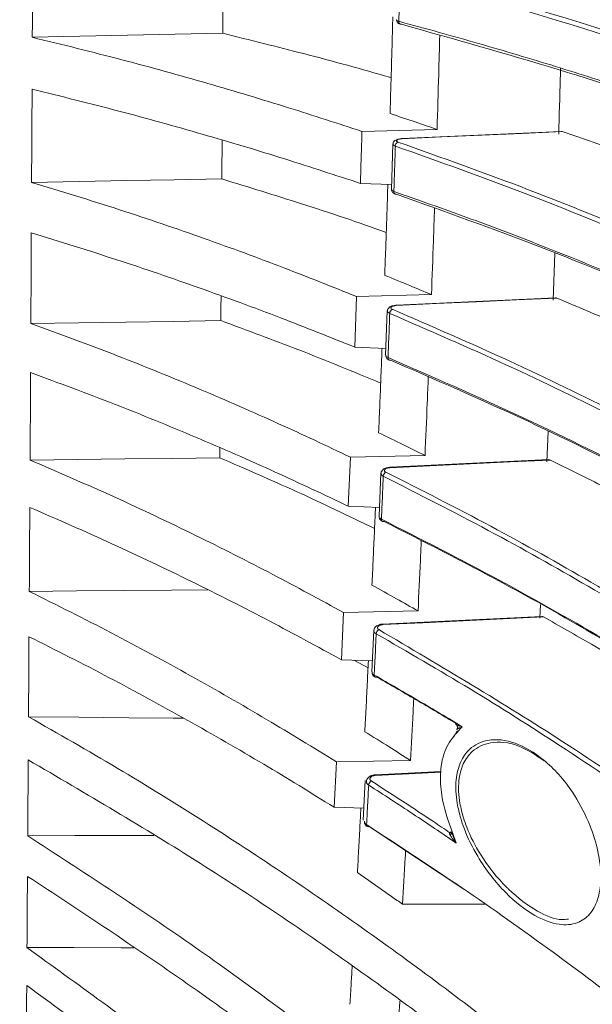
# Model space of a CAD drawing. Header units: millimetres. Extents: x 0 to 1118, y 0 to 864.
# Tile 12 of 256: x 215.61 to 223.48, y 82.47 to 96. Entities that reach past the tile are written whole.
import ezdxf

# ---------------------------------------------------------------- set-up
doc = ezdxf.new("R2010")
doc.units = ezdxf.units.MM
doc.styles.add('SLDTEXTSTYLE3', font='TXT', dxfattribs={"width": 0.605})
doc.dimstyles.new('SLDDIMSTYLE1', dxfattribs={"dimtxt": 3.175, "dimasz": 3.302, "dimexe": 0, "dimexo": 0.0625, "dimgap": 0.79375, "dimtad": 0, "dimtih": 1, "dimtoh": 1, "dimdec": 1, "dimlfac": 4, "dimrnd": 1e-09, "dimzin": 4, "dimdsep": 46, "dimtxsty": 'SLDTEXTSTYLE3', "dimsah": 1, "dimcen": 0.09, "dimadec": 0, "dimazin": 1, "dimtfac": 1, "dimtofl": 0, "dimtmove": 0, "dimatfit": 3, "dimfxl": 1, "dimfrac": 2, "dimtolj": 1, "dimtzin": 12, "dimarcsym": 0})

# ---------------------------------------------------------------- blocks, each defined once
blk = doc.blocks.new('_D_2')
at = {"color": 7, "linetype": 'Continuous', "lineweight": 0}
for p, q in [((261.226, 133.123), (154.079, 133.123)), ((155.679, 133.123), (155.679, 107.56)), ((155.679, 77.123), (155.679, 102.687)), ((261.226, 77.123), (154.079, 77.123))]:
    blk.add_line(p, q, dxfattribs=at)
for points in [[(155.679, 133.123), (155.171, 129.821), (156.187, 129.821)], [(155.679, 77.123), (156.187, 80.425), (155.171, 80.425)]]:
    blk.add_solid(points, dxfattribs=at)
at = {"color": 7, "linetype": 'Continuous', "lineweight": 0, "insert": (150.221, 106.78), "char_height": 3.175, "attachment_point": 1, "style": 'SLDTEXTSTYLE3'}
blk.add_mtext('224.0', dxfattribs=at)

msp = doc.modelspace()

# ---------------------------------------------------------------- linework, layer by layer
at = {"color": 7, "linetype": 'Continuous', "lineweight": 15}
for p, q in [((220.314, 94.464), (221.346, 94.492)), ((223.051, 94.466), (220.861, 94.367)), ((220.738, 94.293), (220.718, 93.668)), ((220.742, 94.291), (220.743, 94.293)), ((220.721, 93.734), (220.292, 93.751)), ((222.943, 92.146), (222.966, 92.794)), ((220.239, 92.196), (220.214, 91.501)), ((220.239, 92.196), (221.269, 92.222)), ((222.973, 92.179), (220.784, 92.077)), ((220.662, 92), (220.639, 91.391)), ((220.665, 91.997), (220.666, 92)), ((220.643, 91.484), (220.214, 91.501)), ((222.856, 89.925), (222.874, 90.343)), ((218.359, 89.98), (218.361, 90.117)), ((220.154, 89.99), (220.126, 89.316)), ((220.154, 89.99), (221.181, 90.014)), ((222.883, 89.955), (220.695, 89.85)), ((220.575, 89.769), (220.549, 89.179)), ((220.576, 89.765), (220.577, 89.769)), ((220.555, 89.299), (220.126, 89.316)), ((220.552, 89.178), (220.552, 89.175)), ((222.761, 87.775), (222.77, 87.965)), ((220.061, 87.855), (220.031, 87.206)), ((220.061, 87.855), (221.085, 87.877)), ((222.786, 87.802), (220.598, 87.695)), ((220.478, 87.611), (220.451, 87.042)), ((220.479, 87.607), (220.481, 87.611)), ((220.458, 87.189), (220.031, 87.206)), ((220.397, 87.093), (220.201, 87.199)), ((219.962, 85.803), (219.93, 85.181)), ((219.962, 85.803), (220.981, 85.822)), ((221.404, 85.669), (220.495, 85.624)), ((220.359, 85.549), (220.329, 85.002)), ((220.338, 85.166), (219.93, 85.181)), ((221.713, 84.054), (220.413, 84.915)), ((221.555, 84.836), (221.555, 84.836))]:
    msp.add_line(p, q, dxfattribs=at)
at = {"color": 7, "linetype": 'Continuous', "lineweight": 15, "flags": 128}
for points in [[(220.846, 95.937), (220.85, 95.937), (220.857, 95.937)], [(218.4, 95.813), (217.745, 95.799), (217.091, 95.786), (216.436, 95.772), (215.781, 95.758)], [(218.388, 93.812), (217.734, 93.801), (217.08, 93.789), (216.426, 93.777), (215.772, 93.765)], [(218.374, 91.865), (217.721, 91.855), (217.068, 91.845), (216.415, 91.835), (215.762, 91.826)], [(218.359, 89.98), (217.707, 89.972), (217.055, 89.965), (216.403, 89.957), (215.751, 89.949)], [(218.197, 88.166), (217.693, 88.162), (217.042, 88.156), (216.391, 88.151), (215.74, 88.145)], [(217.861, 86.404), (217.719, 86.405), (217.109, 86.41), (216.419, 86.416), (215.729, 86.422)], [(221.577, 86.146), (221.624, 86.228), (221.624, 86.228), (221.624, 86.228)], [(217.454, 84.791), (217.017, 84.79), (216.368, 84.789), (215.719, 84.787)], [(220.873, 83.846), (221.508, 83.848), (222.004, 83.849)], [(217.177, 83.248), (217.005, 83.249), (216.356, 83.25), (215.708, 83.25)]]:
    msp.add_lwpolyline(points, dxfattribs=at)
at = {"color": 9, "linetype": 'Continuous', "lineweight": 0, "flags": 128}
for points in [[(223.066, 94.463), (222.515, 94.438), (221.964, 94.413), (221.413, 94.389), (220.862, 94.364)], [(220.861, 94.367), (220.861, 94.366), (220.862, 94.364)], [(222.99, 92.176), (222.439, 92.15), (221.887, 92.124), (221.336, 92.099), (220.784, 92.073)], [(222.904, 89.95), (222.352, 89.923), (221.8, 89.897), (221.248, 89.87), (220.696, 89.844)], [(222.809, 87.796), (222.256, 87.769), (221.704, 87.742), (221.152, 87.715), (220.599, 87.688)], [(221.402, 85.659), (221.049, 85.642), (220.496, 85.615)]]:
    msp.add_lwpolyline(points, dxfattribs=at)
at = {"color": 9, "linetype": 'Continuous', "lineweight": 0}
for centre, radius, start, end in [((220.858, 95.973), 0.0375, 171.5048, 251.1255), ((220.833, 94.264), 0.0608, 114.604, 180.6968), ((220.79, 93.636), 0.0369, 173.2842, 245.7928), ((220.759, 91.963), 0.064, 116.3984, 179.4624), ((220.774, 92.074), 0.0108, 356.2993, 19.1423), ((220.707, 91.352), 0.0343, 172.9631, 242.7641), ((220.67, 89.844), 0.0265, 0.0777, 12.5822), ((220.674, 89.725), 0.0671, 117.93, 178.2306), ((220.613, 89.134), 0.0317, 172.6785, 239.8446), ((220.539, 87.686), 0.0599, 1.678, 8.843), ((220.579, 87.559), 0.07, 119.2144, 176.9798), ((220.511, 86.992), 0.0293, 172.8406, 237.1916), ((220.478, 85.477), 0.0727, 120.2675, 175.7013), ((220.404, 85.612), 0.0915, 1.4688, 7.3662), ((220.403, 84.936), 0.0265, 172.6106, 234.0173)]:
    msp.add_arc(centre, radius, start, end, dxfattribs=at)
at = {"color": 7, "linetype": 'Continuous', "lineweight": 15}
for centre, radius, start, end in [((220.782, 93.628), 0.0266, 252.5641, 283.1079), ((220.7, 91.347), 0.0266, 249.0258, 286.8335), ((220.608, 89.131), 0.0267, 246.0769, 290.433), ((220.507, 86.991), 0.0263, 243.6969, 294.5801), ((220.4, 84.938), 0.0265, 241.3516, 298.0672)]:
    msp.add_arc(centre, radius, start, end, dxfattribs=at)
for points, knots in [([(215.787, 97.067), (215.786, 96.957), (215.785, 96.737), (215.784, 96.409), (215.783, 96.082), (215.782, 95.866), (215.781, 95.758)], [0, 0, 0, 0, 0.250933, 0.501867, 0.750918, 1, 1, 1, 1]), ([(218.4, 95.813), (218.4, 95.867), (218.401, 96.029), (218.403, 96.268), (218.404, 96.453), (218.404, 96.529)], [0, 0, 0, 0, 0.225475, 0.683767, 1, 1, 1, 1]), ([(220.7, 94.711), (220.704, 94.833), (220.711, 95.078), (220.722, 95.446), (220.731, 95.767), (220.736, 95.965), (220.738, 96.04)], [0, 0, 0, 0, 0.277781, 0.555562, 0.832269, 1, 1, 1, 1]), ([(220.79, 95.998), (220.79, 95.995), (220.789, 95.986), (220.795, 95.972), (220.805, 95.958), (220.817, 95.949), (220.83, 95.942), (220.841, 95.939), (220.846, 95.938)], [0, 0, 0, 0, 0.0875803, 0.2802612, 0.4475927, 0.6095991, 0.8093662, 1, 1, 1, 1]), ([(220.821, 95.978), (221.19, 95.877), (221.928, 95.674), (222.979, 95.359), (223.993, 95.037), (225.231, 94.618), (226.661, 94.096), (227.687, 93.674), (228.2, 93.462)], [0, 0, 0, 0, 0.130991, 0.262136, 0.39314, 0.524256, 0.761889, 1, 1, 1, 1]), ([(228.242, 93.419), (228.242, 93.419), (227.739, 93.632), (226.698, 94.053), (224.963, 94.687), (223.046, 95.323), (221.586, 95.732), (220.857, 95.937)], [0, 0, 0, 0, 0.000001, 0.237639, 0.475726, 0.737842, 1, 1, 1, 1]), ([(220.715, 95.202), (220.708, 95.204), (220.323, 95.319), (219.557, 95.526), (218.773, 95.721), (218.4, 95.813)], [0, 0, 0, 0, 0.009558, 0.529315, 1, 1, 1, 1]), ([(221.346, 94.492), (221.354, 94.745), (221.367, 95.173), (221.379, 95.607), (221.383, 95.785)], [0, 0, 0, 0, 0.588462, 1, 1, 1, 1]), ([(215.781, 95.758), (216.195, 95.657), (217.022, 95.454), (218.19, 95.129), (219.291, 94.799), (219.98, 94.574), (220.314, 94.464)], [0, 0, 0, 0, 0.25631, 0.512603, 0.762971, 1, 1, 1, 1]), ([(223.019, 94.429), (223.026, 94.684), (223.035, 94.984), (223.043, 95.288), (223.045, 95.335)], [0, 0, 0, 0, 0.846182, 1, 1, 1, 1]), ([(215.778, 95.045), (215.778, 94.937), (215.777, 94.721), (215.775, 94.4), (215.773, 94.082), (215.772, 93.871), (215.772, 93.765)], [0, 0, 0, 0, 0.250934, 0.501868, 0.750918, 1, 1, 1, 1]), ([(220.292, 93.751), (219.949, 93.863), (219.244, 94.095), (218.136, 94.426), (216.981, 94.748), (216.179, 94.946), (215.778, 95.045)], [0, 0, 0, 0, 0.2434411, 0.5006352, 0.7500696, 1, 1, 1, 1]), ([(221.346, 94.492), (221.246, 94.527), (221.033, 94.6), (220.816, 94.672), (220.7, 94.711)], [0, 0, 0, 0, 0.468903, 1, 1, 1, 1]), ([(220.314, 94.464), (220.311, 94.345), (220.303, 94.106), (220.296, 93.869), (220.292, 93.751)], [0, 0, 0, 0, 0.49997, 1, 1, 1, 1]), ([(223.051, 94.465), (223.051, 94.465), (223.056, 94.467), (223.061, 94.465), (223.066, 94.463)], [0, 0, 0, 0, 0.102261, 1, 1, 1, 1]), ([(224.691, 93.879), (224.459, 93.966), (224.066, 94.114), (223.52, 94.308), (223.209, 94.414), (223.066, 94.463)], [0, 0, 0, 0, 0.440755, 0.743316, 1, 1, 1, 1]), ([(218.388, 93.812), (218.388, 93.865), (218.389, 94.023), (218.39, 94.201), (218.391, 94.327), (218.391, 94.345)], [0, 0, 0, 0, 0.295363, 0.895692, 1, 1, 1, 1]), ([(220.861, 94.366), (220.86, 94.366), (220.844, 94.367), (220.814, 94.361), (220.781, 94.35), (220.757, 94.332), (220.743, 94.311), (220.742, 94.297), (220.741, 94.291)], [0, 0, 0, 0, 0.023296, 0.267572, 0.537799, 0.728443, 0.882407, 1, 1, 1, 1]), ([(220.808, 94.319), (221.41, 94.105), (222.615, 93.675), (224.336, 92.971), (226.01, 92.22), (227.085, 91.687), (227.604, 91.418), (227.604, 91.418)], [0, 0, 0, 0, 0.237577, 0.475181, 0.737596, 0.999999, 1, 1, 1, 1]), ([(227.563, 91.364), (227.034, 91.631), (225.975, 92.166), (224.297, 92.915), (222.578, 93.619), (221.375, 94.049), (220.773, 94.263)], [0, 0, 0, 0, 0.262436, 0.524865, 0.76213, 1, 1, 1, 1]), ([(215.772, 93.765), (216.178, 93.641), (216.99, 93.394), (218.141, 93), (219.228, 92.601), (219.908, 92.329), (220.239, 92.196)], [0, 0, 0, 0, 0.256161, 0.512309, 0.76288, 1, 1, 1, 1]), ([(220.648, 93.075), (220.647, 93.076), (220.272, 93.213), (219.525, 93.462), (218.754, 93.7), (218.388, 93.812)], [0, 0, 0, 0, 0.0013577, 0.525186, 1, 1, 1, 1]), ([(220.627, 92.487), (220.631, 92.607), (220.64, 92.846), (220.652, 93.207), (220.662, 93.503), (220.668, 93.68), (220.67, 93.736)], [0, 0, 0, 0, 0.2893194, 0.5786387, 0.8659038, 1, 1, 1, 1]), ([(220.721, 93.667), (220.721, 93.666), (220.72, 93.659), (220.724, 93.644), (220.734, 93.627), (220.748, 93.615), (220.761, 93.607), (220.772, 93.604), (220.775, 93.603)], [0, 0, 0, 0, 0.0109813, 0.2444902, 0.4433387, 0.6374936, 0.8872122, 1, 1, 1, 1]), ([(220.753, 93.64), (221.089, 93.522), (221.762, 93.286), (223.049, 92.797), (224.513, 92.193), (226.118, 91.465), (227.073, 90.983), (227.55, 90.741)], [0, 0, 0, 0, 0.131686, 0.263494, 0.52696, 0.763284, 1, 1, 1, 1]), ([(227.591, 90.701), (227.591, 90.701), (227.123, 90.943), (226.156, 91.424), (224.553, 92.152), (222.788, 92.886), (221.455, 93.363), (220.789, 93.602)], [0, 0, 0, 0, 0.000001, 0.23632, 0.47301, 0.73649, 1, 1, 1, 1]), ([(221.269, 92.222), (221.278, 92.469), (221.293, 92.863), (221.306, 93.261), (221.311, 93.41)], [0, 0, 0, 0, 0.625936, 1, 1, 1, 1]), ([(215.768, 93.07), (215.768, 92.965), (215.767, 92.755), (215.765, 92.443), (215.763, 92.133), (215.762, 91.928), (215.762, 91.826)], [0, 0, 0, 0, 0.250934, 0.501868, 0.750918, 1, 1, 1, 1]), ([(220.214, 91.501), (219.876, 91.636), (219.181, 91.915), (218.09, 92.315), (216.952, 92.706), (216.163, 92.948), (215.768, 93.07)], [0, 0, 0, 0, 0.242753, 0.499324, 0.749446, 1, 1, 1, 1]), ([(221.269, 92.222), (221.17, 92.264), (220.957, 92.353), (220.742, 92.441), (220.627, 92.487)], [0, 0, 0, 0, 0.468859, 1, 1, 1, 1]), ([(218.374, 91.865), (218.374, 91.89), (218.375, 92.003), (218.376, 92.117), (218.376, 92.205)], [0, 0, 0, 0, 0.221194, 1, 1, 1, 1]), ([(222.973, 92.178), (222.974, 92.179), (222.98, 92.18), (222.986, 92.178), (222.99, 92.176)], [0, 0, 0, 0, 0.257605, 1, 1, 1, 1]), ([(224.619, 91.465), (224.355, 91.585), (223.825, 91.826), (223.27, 92.059), (222.99, 92.176)], [0, 0, 0, 0, 0.497055, 1, 1, 1, 1]), ([(220.784, 92.077), (220.782, 92.077), (220.766, 92.077), (220.734, 92.071), (220.7, 92.057), (220.677, 92.036), (220.665, 92.015), (220.665, 92.002), (220.665, 91.997)], [0, 0, 0, 0, 0.023849, 0.279231, 0.562626, 0.746709, 0.911305, 1, 1, 1, 1]), ([(220.571, 91.008), (220.2, 91.161), (219.486, 91.456), (218.735, 91.732), (218.374, 91.865)], [0, 0, 0, 0, 0.5199719, 1, 1, 1, 1]), ([(215.762, 91.826), (216.16, 91.68), (216.956, 91.388), (218.087, 90.926), (219.156, 90.461), (219.828, 90.144), (220.154, 89.99)], [0, 0, 0, 0, 0.256162, 0.512314, 0.762937, 1, 1, 1, 1]), ([(220.543, 90.324), (220.548, 90.44), (220.558, 90.672), (220.572, 91.022), (220.582, 91.294), (220.588, 91.449), (220.59, 91.486)], [0, 0, 0, 0, 0.301893, 0.603785, 0.90366, 1, 1, 1, 1]), ([(220.642, 91.388), (220.642, 91.383), (220.641, 91.37), (220.65, 91.352), (220.664, 91.336), (220.678, 91.327), (220.689, 91.323), (220.691, 91.323)], [0, 0, 0, 0, 0.167589, 0.405527, 0.630439, 0.908817, 1, 1, 1, 1]), ([(220.672, 91.357), (221.276, 91.095), (222.484, 90.571), (224.096, 89.772), (225.575, 88.982), (226.461, 88.459), (226.904, 88.198)], [0, 0, 0, 0, 0.263981, 0.527969, 0.763825, 1, 1, 1, 1]), ([(226.944, 88.16), (226.944, 88.16), (226.508, 88.423), (225.613, 88.943), (224.136, 89.735), (222.521, 90.535), (221.312, 91.059), (220.708, 91.321)], [0, 0, 0, 0, 0.000001, 0.235845, 0.471992, 0.735986, 1, 1, 1, 1]), ([(215.758, 91.152), (215.758, 91.05), (215.756, 90.847), (215.755, 90.545), (215.753, 90.246), (215.752, 90.048), (215.751, 89.949)], [0, 0, 0, 0, 0.250934, 0.501868, 0.750919, 1, 1, 1, 1]), ([(220.126, 89.316), (219.794, 89.473), (219.11, 89.796), (218.038, 90.264), (216.92, 90.722), (216.145, 91.008), (215.758, 91.152)], [0, 0, 0, 0, 0.242102, 0.498091, 0.748863, 1, 1, 1, 1]), ([(221.181, 90.014), (221.191, 90.253), (221.206, 90.61), (221.221, 90.972), (221.226, 91.092)], [0, 0, 0, 0, 0.670174, 1, 1, 1, 1]), ([(221.181, 90.014), (221.082, 90.063), (220.871, 90.167), (220.657, 90.269), (220.543, 90.324)], [0, 0, 0, 0, 0.468858, 1, 1, 1, 1]), ([(220.487, 89.011), (220.13, 89.182), (219.438, 89.514), (218.712, 89.828), (218.359, 89.98)], [0, 0, 0, 0, 0.515026, 1, 1, 1, 1]), ([(215.751, 89.949), (216.139, 89.782), (216.916, 89.447), (218.024, 88.921), (219.076, 88.391), (219.739, 88.03), (220.061, 87.855)], [0, 0, 0, 0, 0.255622, 0.511236, 0.762451, 1, 1, 1, 1]), ([(220.696, 89.849), (220.694, 89.849), (220.677, 89.85), (220.644, 89.842), (220.608, 89.826), (220.585, 89.801), (220.575, 89.78), (220.576, 89.768), (220.576, 89.765)], [0, 0, 0, 0, 0.024629, 0.288264, 0.579387, 0.776125, 0.951089, 1, 1, 1, 1]), ([(222.883, 89.953), (222.886, 89.954), (222.892, 89.955), (222.899, 89.952), (222.904, 89.95)], [0, 0, 0, 0, 0.370263, 1, 1, 1, 1]), ([(224.536, 89.113), (224.506, 89.129), (224.217, 89.287), (223.676, 89.567), (223.153, 89.826), (222.904, 89.95)], [0, 0, 0, 0, 0.057462, 0.551285, 1, 1, 1, 1]), ([(215.747, 89.3), (215.747, 89.202), (215.745, 89.007), (215.744, 88.717), (215.742, 88.429), (215.741, 88.24), (215.74, 88.145)], [0, 0, 0, 0, 0.250934, 0.501869, 0.750919, 1, 1, 1, 1]), ([(220.031, 87.206), (219.704, 87.383), (219.033, 87.749), (217.981, 88.281), (216.884, 88.804), (216.126, 89.135), (215.747, 89.3)], [0, 0, 0, 0, 0.241527, 0.496988, 0.748344, 1, 1, 1, 1]), ([(220.451, 88.23), (220.457, 88.342), (220.467, 88.566), (220.482, 88.904), (220.493, 89.149), (220.499, 89.282), (220.5, 89.301)], [0, 0, 0, 0, 0.316059, 0.632118, 0.947074, 1, 1, 1, 1]), ([(220.551, 89.175), (220.551, 89.168), (220.551, 89.152), (220.563, 89.132), (220.578, 89.116), (220.591, 89.11), (220.597, 89.108)], [0, 0, 0, 0, 0.247322, 0.508748, 0.779237, 1, 1, 1, 1]), ([(220.581, 89.138), (221.127, 88.861), (222.217, 88.307), (223.686, 87.468), (225.04, 86.642), (225.857, 86.098), (226.265, 85.826)], [0, 0, 0, 0, 0.26461, 0.529231, 0.764489, 1, 1, 1, 1]), ([(226.305, 85.792), (226.305, 85.792), (225.499, 86.339), (224.178, 87.177), (222.254, 88.274), (221.163, 88.829), (220.617, 89.106)], [0, 0, 0, 0, 0.000002, 0.470703, 0.735345, 1, 1, 1, 1]), ([(221.085, 87.877), (221.096, 88.108), (221.111, 88.426), (221.125, 88.751), (221.13, 88.841)], [0, 0, 0, 0, 0.723942, 1, 1, 1, 1]), ([(221.085, 87.877), (220.986, 87.933), (220.777, 88.051), (220.564, 88.168), (220.451, 88.23)], [0, 0, 0, 0, 0.4688705, 1, 1, 1, 1]), ([(215.74, 88.145), (216.118, 87.957), (216.874, 87.58), (217.958, 86.991), (218.99, 86.4), (219.644, 85.998), (219.962, 85.803)], [0, 0, 0, 0, 0.25513, 0.510256, 0.762003, 1, 1, 1, 1]), ([(222.786, 87.801), (222.789, 87.801), (222.796, 87.802), (222.804, 87.798), (222.809, 87.796)], [0, 0, 0, 0, 0.453531, 1, 1, 1, 1]), ([(220.599, 87.695), (220.597, 87.695), (220.58, 87.696), (220.546, 87.687), (220.508, 87.668), (220.486, 87.64), (220.477, 87.618), (220.479, 87.608), (220.479, 87.606)], [0, 0, 0, 0, 0.025313, 0.2942, 0.58815, 0.795004, 0.979182, 1, 1, 1, 1]), ([(224.443, 86.834), (224.359, 86.887), (224.041, 87.084), (223.498, 87.405), (223.03, 87.67), (222.809, 87.796)], [0, 0, 0, 0, 0.15953, 0.602135, 1, 1, 1, 1]), ([(215.736, 87.523), (215.736, 87.43), (215.734, 87.243), (215.733, 86.966), (215.731, 86.692), (215.73, 86.512), (215.729, 86.422)], [0, 0, 0, 0, 0.250936, 0.501871, 0.75092, 1, 1, 1, 1]), ([(219.93, 85.181), (219.609, 85.378), (218.95, 85.784), (217.92, 86.377), (216.846, 86.964), (216.106, 87.337), (215.736, 87.523)], [0, 0, 0, 0, 0.240998, 0.496003, 0.747882, 1, 1, 1, 1]), ([(220.353, 86.217), (220.359, 86.325), (220.37, 86.539), (220.386, 86.864), (220.397, 87.081), (220.402, 87.191), (220.402, 87.191)], [0, 0, 0, 0, 0.333106, 0.666211, 0.998902, 1, 1, 1, 1]), ([(220.452, 87.038), (220.452, 87.03), (220.452, 87.014), (220.465, 86.991), (220.48, 86.976), (220.492, 86.97), (220.496, 86.969)], [0, 0, 0, 0, 0.263002, 0.553245, 0.859672, 1, 1, 1, 1]), ([(220.482, 86.996), (220.585, 86.937), (220.79, 86.82), (221.093, 86.643), (221.395, 86.465), (221.593, 86.345), (221.692, 86.286)], [0, 0, 0, 0, 0.249957, 0.499932, 0.749958, 1, 1, 1, 1]), ([(221.598, 86.335), (221.524, 86.38), (221.357, 86.48), (221.093, 86.636), (220.807, 86.802), (220.614, 86.912), (220.518, 86.967)], [0, 0, 0, 0, 0.208464, 0.472273, 0.736128, 1, 1, 1, 1]), ([(220.981, 85.822), (220.993, 86.043), (221.008, 86.325), (221.022, 86.613), (221.025, 86.675)], [0, 0, 0, 0, 0.784903, 1, 1, 1, 1]), ([(215.729, 86.422), (216.139, 86.189), (216.958, 85.722), (218.532, 84.749), (220.403, 83.487), (222.513, 81.907), (223.813, 80.81), (224.464, 80.26)], [0, 0, 0, 0, 0.125655, 0.251443, 0.502825, 0.751124, 1, 1, 1, 1]), ([(221.598, 86.335), (221.601, 86.334), (221.607, 86.33), (221.615, 86.321), (221.622, 86.308), (221.628, 86.294), (221.63, 86.279), (221.63, 86.266), (221.627, 86.256), (221.623, 86.252), (221.622, 86.25)], [0, 0, 0, 0, 0.107745, 0.229021, 0.361355, 0.5, 0.638645, 0.770979, 0.892255, 1, 1, 1, 1]), ([(221.6, 86.321), (221.6, 86.321), (221.608, 86.316), (221.629, 86.305), (221.661, 86.294), (221.684, 86.288), (221.692, 86.286), (221.692, 86.286)], [0, 0, 0, 0, 0.016488, 0.369252, 0.772313, 0.994461, 1, 1, 1, 1]), ([(221.62, 86.25), (221.621, 86.253), (221.625, 86.259), (221.627, 86.269), (221.628, 86.28), (221.626, 86.29), (221.622, 86.301), (221.616, 86.309), (221.609, 86.317), (221.603, 86.32), (221.6, 86.321)], [0, 0, 0, 0, 0.115279, 0.238504, 0.36766, 0.5, 0.63234, 0.761496, 0.884721, 1, 1, 1, 1]), ([(220.981, 85.822), (220.884, 85.884), (220.676, 86.017), (220.465, 86.148), (220.353, 86.217)], [0, 0, 0, 0, 0.468966, 1, 1, 1, 1]), ([(221.692, 86.286), (221.661, 86.252), (221.57, 86.155), (221.436, 85.962), (221.381, 85.646), (221.409, 85.278), (221.507, 84.961), (221.584, 84.757), (221.61, 84.688)], [0, 0, 0, 0, 0.111259, 0.317556, 0.524833, 0.683727, 0.893826, 1, 1, 1, 1]), ([(221.671, 85.028), (221.653, 85.097), (221.606, 85.28), (221.595, 85.557), (221.661, 85.812), (221.806, 86.014), (222.061, 86.132), (222.419, 86.088), (222.828, 85.849), (223.182, 85.46), (223.382, 85.094), (223.5, 84.8), (223.579, 84.523), (223.609, 84.179), (223.562, 83.897), (223.449, 83.692), (223.269, 83.569), (223.011, 83.551), (222.673, 83.678), (222.279, 83.986), (221.936, 84.42), (221.745, 84.801), (221.686, 84.983), (221.671, 85.028)], [0, 0, 0, 0, 0.023853, 0.063697, 0.099868, 0.137685, 0.192865, 0.262497, 0.332891, 0.40871, 0.461039, 0.472895, 0.513861, 0.554976, 0.593697, 0.632822, 0.6764, 0.727768, 0.789391, 0.861075, 0.936504, 0.984057, 1, 1, 1, 1]), ([(222.82, 85.819), (222.699, 85.899), (222.448, 86.063), (222.099, 86.094), (221.844, 85.983), (221.699, 85.789), (221.633, 85.545), (221.643, 85.278), (221.691, 85.102), (221.709, 85.036)], [0, 0, 0, 0, 0.199067, 0.413203, 0.582144, 0.6973, 0.806975, 0.927617, 1, 1, 1, 1]), ([(215.725, 85.831), (215.725, 85.742), (215.724, 85.565), (215.722, 85.302), (215.72, 85.043), (215.719, 84.873), (215.719, 84.787)], [0, 0, 0, 0, 0.2509343, 0.5018687, 0.7509187, 1, 1, 1, 1]), ([(224.433, 79.669), (223.776, 80.223), (222.463, 81.33), (220.344, 82.91), (218.12, 84.426), (216.525, 85.362), (215.725, 85.831)], [0, 0, 0, 0, 0.251295, 0.502603, 0.750903, 1, 1, 1, 1]), ([(220.495, 85.624), (220.494, 85.624), (220.476, 85.624), (220.441, 85.615), (220.404, 85.594), (220.38, 85.564), (220.377, 85.542), (220.375, 85.532)], [0, 0, 0, 0, 0.026074, 0.300161, 0.596125, 0.812694, 1, 1, 1, 1]), ([(220.251, 84.281), (220.257, 84.381), (220.268, 84.585), (220.284, 84.88), (220.294, 85.077), (220.299, 85.167)], [0, 0, 0, 0, 0.34137, 0.698807, 1, 1, 1, 1]), ([(220.347, 84.987), (220.347, 84.978), (220.348, 84.959), (220.364, 84.935), (220.377, 84.92), (220.387, 84.915), (220.388, 84.915)], [0, 0, 0, 0, 0.317577, 0.635298, 0.984468, 1, 1, 1, 1]), ([(221.709, 85.036), (221.724, 84.992), (221.783, 84.817), (221.968, 84.463), (222.183, 84.197), (222.45, 83.935), (222.709, 83.746), (222.995, 83.622), (223.124, 83.639), (223.154, 83.643)], [0, 0, 0, 0, 0.0543, 0.216887, 0.460022, 0.476503, 0.723597, 0.935789, 1, 1, 1, 1]), ([(220.377, 84.94), (220.816, 84.653), (221.695, 84.08), (222.897, 83.226), (224.013, 82.393), (224.693, 81.851), (225.034, 81.58)], [0, 0, 0, 0, 0.2663819, 0.5327742, 0.7663149, 1, 1, 1, 1]), ([(221.555, 84.836), (221.555, 84.836), (221.554, 84.832), (221.549, 84.828), (221.541, 84.825), (221.532, 84.826), (221.525, 84.828), (221.522, 84.829)], [0, 0, 0, 0, 0.0128046, 0.2852014, 0.5458371, 0.7857301, 1, 1, 1, 1]), ([(221.524, 84.803), (221.527, 84.804), (221.533, 84.806), (221.541, 84.81), (221.548, 84.815), (221.552, 84.821), (221.555, 84.827), (221.555, 84.834), (221.552, 84.84), (221.549, 84.843), (221.548, 84.845)], [0, 0, 0, 0, 0.114971, 0.238126, 0.367414, 0.5, 0.632586, 0.761874, 0.885029, 1, 1, 1, 1]), ([(221.548, 84.845), (221.55, 84.835), (221.558, 84.798), (221.581, 84.746), (221.601, 84.704), (221.61, 84.689), (221.61, 84.688)], [0, 0, 0, 0, 0.178549, 0.69229, 0.994572, 1, 1, 1, 1]), ([(221.548, 84.828), (221.549, 84.829), (221.55, 84.83), (221.555, 84.832), (221.556, 84.833)], [0, 0, 0, 0, 0.652856, 1, 1, 1, 1]), ([(215.719, 84.787), (216.469, 84.299), (217.97, 83.324), (220.065, 81.767), (222.06, 80.16), (223.3, 79.046), (223.92, 78.489)], [0, 0, 0, 0, 0.2510582, 0.5021026, 0.750826, 1, 1, 1, 1]), ([(220.873, 83.846), (220.885, 84.059), (220.899, 84.302), (220.913, 84.551), (220.914, 84.583)], [0, 0, 0, 0, 0.873701, 1, 1, 1, 1]), ([(215.715, 84.23), (215.714, 84.147), (215.713, 83.98), (215.711, 83.733), (215.71, 83.49), (215.709, 83.33), (215.708, 83.25)], [0, 0, 0, 0, 0.250934, 0.501869, 0.750919, 1, 1, 1, 1]), ([(223.889, 77.932), (223.264, 78.491), (222.015, 79.611), (220.018, 81.219), (217.934, 82.771), (216.455, 83.743), (215.715, 84.23)], [0, 0, 0, 0, 0.250915, 0.501839, 0.750638, 1, 1, 1, 1]), ([(220.873, 83.846), (220.822, 83.882), (220.719, 83.955), (220.563, 84.064), (220.408, 84.173), (220.303, 84.245), (220.251, 84.281)], [0, 0, 0, 0, 0.249991, 0.499985, 0.749991, 1, 1, 1, 1]), ([(215.708, 83.25), (216.404, 82.749), (217.795, 81.746), (219.76, 80.163), (221.645, 78.537), (222.828, 77.415), (223.42, 76.853)], [0, 0, 0, 0, 0.2507285, 0.5014517, 0.7505556, 1, 1, 1, 1]), ([(220.149, 82.472), (220.154, 82.568), (220.165, 82.743), (220.175, 82.92), (220.179, 82.999)], [0, 0, 0, 0, 0.5541271, 1, 1, 1, 1]), ([(215.705, 82.73), (215.704, 82.652), (215.703, 82.496), (215.702, 82.267), (215.7, 82.04), (215.699, 81.892), (215.699, 81.818)], [0, 0, 0, 0, 0.250934, 0.501868, 0.750919, 1, 1, 1, 1]), ([(223.388, 76.332), (222.794, 76.895), (221.604, 78.021), (219.72, 79.647), (217.766, 81.227), (216.392, 82.228), (215.705, 82.73)], [0, 0, 0, 0, 0.250623, 0.501251, 0.750433, 1, 1, 1, 1]), ([(220.802, 81.97), (220.808, 82.07), (220.819, 82.251), (220.83, 82.435), (220.835, 82.517)], [0, 0, 0, 0, 0.552698, 1, 1, 1, 1])]:
    msp.add_open_spline(points, degree=3, knots=knots, dxfattribs=at)
at = {"color": 9, "linetype": 'Continuous', "lineweight": 0}
for points, knots in [([(220.837, 96.614), (220.836, 96.568), (220.833, 96.46), (220.829, 96.292), (220.825, 96.126), (220.822, 96.022), (220.821, 95.978)], [0, 0, 0, 0, 0.218544, 0.508186, 0.790951, 1, 1, 1, 1]), ([(228.21, 94.097), (227.646, 94.329), (226.519, 94.793), (224.707, 95.444), (222.834, 96.056), (221.504, 96.428), (220.837, 96.614)], [0, 0, 0, 0, 0.261288, 0.522572, 0.760906, 1, 1, 1, 1]), ([(220.873, 96.669), (221.539, 96.483), (222.87, 96.111), (224.747, 95.498), (226.553, 94.846), (227.7, 94.384), (228.251, 94.15), (228.251, 94.15)], [0, 0, 0, 0, 0.23872, 0.477479, 0.738746, 0.999999, 1, 1, 1, 1]), ([(220.791, 96), (220.79, 95.998), (220.789, 95.993), (220.8, 95.985), (220.815, 95.98), (220.821, 95.978)], [0, 0, 0, 0, 0.269057, 0.693254, 1, 1, 1, 1]), ([(220.862, 94.364), (220.855, 94.363), (220.841, 94.362), (220.82, 94.358), (220.802, 94.351), (220.791, 94.343), (220.788, 94.334), (220.793, 94.326), (220.803, 94.322), (220.808, 94.319)], [0, 0, 0, 0, 0.108435, 0.257781, 0.40682, 0.555433, 0.70369, 0.851842, 1, 1, 1, 1]), ([(220.773, 94.263), (220.765, 94.267), (220.748, 94.274), (220.739, 94.284), (220.742, 94.29), (220.742, 94.291)], [0, 0, 0, 0, 0.453851, 0.9076, 1, 1, 1, 1]), ([(220.773, 94.263), (220.771, 94.218), (220.768, 94.112), (220.763, 93.947), (220.758, 93.785), (220.754, 93.683), (220.753, 93.64)], [0, 0, 0, 0, 0.219602, 0.509994, 0.792011, 1, 1, 1, 1]), ([(220.723, 93.668), (220.722, 93.666), (220.721, 93.659), (220.732, 93.649), (220.747, 93.643), (220.753, 93.64)], [0, 0, 0, 0, 0.267861, 0.69394, 1, 1, 1, 1]), ([(220.695, 91.964), (220.687, 91.968), (220.671, 91.977), (220.662, 91.989), (220.664, 91.996), (220.665, 91.997)], [0, 0, 0, 0, 0.452198, 0.904303, 1, 1, 1, 1]), ([(220.784, 92.073), (220.778, 92.072), (220.764, 92.071), (220.743, 92.066), (220.724, 92.059), (220.713, 92.049), (220.71, 92.039), (220.716, 92.029), (220.726, 92.023), (220.731, 92.021)], [0, 0, 0, 0, 0.107764, 0.257308, 0.406491, 0.555199, 0.703529, 0.851762, 1, 1, 1, 1]), ([(220.731, 92.021), (221.272, 91.787), (222.356, 91.318), (223.927, 90.552), (225.471, 89.734), (226.474, 89.153), (226.961, 88.859), (226.961, 88.859)], [0, 0, 0, 0, 0.236261, 0.472542, 0.736275, 0.999999, 1, 1, 1, 1]), ([(220.695, 91.964), (220.694, 91.919), (220.69, 91.815), (220.684, 91.655), (220.678, 91.497), (220.674, 91.398), (220.672, 91.357)], [0, 0, 0, 0, 0.220481, 0.511488, 0.79289, 1, 1, 1, 1]), ([(226.92, 88.804), (226.425, 89.096), (225.436, 89.68), (223.888, 90.496), (222.32, 91.262), (221.237, 91.73), (220.695, 91.964)], [0, 0, 0, 0, 0.263754, 0.527499, 0.763515, 1, 1, 1, 1]), ([(220.643, 91.39), (220.642, 91.387), (220.64, 91.379), (220.652, 91.367), (220.666, 91.36), (220.672, 91.357)], [0, 0, 0, 0, 0.270567, 0.696664, 1, 1, 1, 1]), ([(220.696, 89.844), (220.69, 89.844), (220.676, 89.842), (220.655, 89.837), (220.636, 89.828), (220.625, 89.817), (220.622, 89.805), (220.627, 89.793), (220.637, 89.787), (220.642, 89.784)], [0, 0, 0, 0, 0.106875, 0.25664, 0.405995, 0.554834, 0.703279, 0.851637, 1, 1, 1, 1]), ([(220.607, 89.727), (220.599, 89.732), (220.583, 89.742), (220.574, 89.756), (220.576, 89.764), (220.576, 89.765)], [0, 0, 0, 0, 0.451576, 0.903071, 1, 1, 1, 1]), ([(220.607, 89.727), (220.605, 89.683), (220.601, 89.582), (220.594, 89.426), (220.587, 89.274), (220.583, 89.179), (220.581, 89.138)], [0, 0, 0, 0, 0.221218, 0.512753, 0.793633, 1, 1, 1, 1]), ([(226.284, 86.415), (225.825, 86.72), (224.908, 87.332), (223.489, 88.186), (222.064, 88.989), (221.093, 89.481), (220.607, 89.727)], [0, 0, 0, 0, 0.264683, 0.529356, 0.7645, 1, 1, 1, 1]), ([(220.642, 89.784), (221.128, 89.538), (222.1, 89.045), (223.527, 88.243), (224.944, 87.386), (225.872, 86.777), (226.325, 86.47), (226.325, 86.47)], [0, 0, 0, 0, 0.235333, 0.470679, 0.735343, 0.999998, 1, 1, 1, 1]), ([(220.552, 89.175), (220.551, 89.172), (220.55, 89.163), (220.561, 89.15), (220.575, 89.142), (220.581, 89.138)], [0, 0, 0, 0, 0.225442, 0.680026, 1, 1, 1, 1]), ([(220.599, 87.688), (220.593, 87.687), (220.579, 87.686), (220.558, 87.68), (220.54, 87.67), (220.528, 87.657), (220.525, 87.644), (220.53, 87.631), (220.54, 87.624), (220.545, 87.621)], [0, 0, 0, 0, 0.1057353, 0.2557481, 0.4053153, 0.5543346, 0.7029431, 0.8514695, 1, 1, 1, 1]), ([(220.509, 87.563), (220.501, 87.569), (220.485, 87.581), (220.477, 87.597), (220.479, 87.605), (220.479, 87.607)], [0, 0, 0, 0, 0.452497, 0.904919, 1, 1, 1, 1]), ([(220.509, 87.563), (220.507, 87.521), (220.503, 87.423), (220.496, 87.273), (220.489, 87.126), (220.484, 87.035), (220.482, 86.996)], [0, 0, 0, 0, 0.221699, 0.513546, 0.79412, 1, 1, 1, 1]), ([(225.662, 84.189), (225.239, 84.5), (224.393, 85.122), (223.1, 85.992), (221.812, 86.809), (220.944, 87.312), (220.509, 87.563)], [0, 0, 0, 0, 0.26548, 0.530952, 0.765344, 1, 1, 1, 1]), ([(220.545, 87.621), (221.404, 87.113), (222.749, 86.318), (224.428, 85.176), (225.284, 84.557), (225.702, 84.244), (225.702, 84.244)], [0, 0, 0, 0, 0.4690422, 0.7345232, 0.9999982, 1, 1, 1, 1]), ([(220.453, 87.042), (220.452, 87.037), (220.45, 87.026), (220.462, 87.009), (220.476, 87), (220.482, 86.996)], [0, 0, 0, 0, 0.282856, 0.706136, 1, 1, 1, 1]), ([(221.62, 86.25), (221.618, 86.249), (221.616, 86.248), (221.616, 86.247), (221.617, 86.248), (221.62, 86.249), (221.621, 86.249), (221.622, 86.25)], [0, 0, 0, 0, 0.431496, 0.716267, 0.859192, 0.929032, 1, 1, 1, 1]), ([(221.692, 86.286), (221.692, 86.285), (221.685, 86.282), (221.667, 86.274), (221.641, 86.261), (221.625, 86.253), (221.62, 86.25), (221.62, 86.25)], [0, 0, 0, 0, 0.005521, 0.223028, 0.630651, 0.983501, 1, 1, 1, 1]), ([(220.406, 85.483), (220.398, 85.489), (220.382, 85.502), (220.373, 85.521), (220.376, 85.53), (220.376, 85.532)], [0, 0, 0, 0, 0.447669, 0.895271, 1, 1, 1, 1]), ([(220.496, 85.615), (220.49, 85.614), (220.476, 85.613), (220.455, 85.606), (220.436, 85.595), (220.425, 85.581), (220.422, 85.567), (220.427, 85.552), (220.437, 85.544), (220.442, 85.54)], [0, 0, 0, 0, 0.104372, 0.254654, 0.404462, 0.553698, 0.702515, 0.851256, 1, 1, 1, 1]), ([(220.442, 85.54), (220.537, 85.479), (220.729, 85.356), (221.014, 85.17), (221.278, 84.994), (221.447, 84.88), (221.522, 84.829)], [0, 0, 0, 0, 0.262342, 0.524699, 0.787099, 1, 1, 1, 1]), ([(220.406, 85.483), (220.404, 85.443), (220.399, 85.349), (220.391, 85.205), (220.384, 85.064), (220.379, 84.977), (220.377, 84.94)], [0, 0, 0, 0, 0.222039, 0.514113, 0.794465, 1, 1, 1, 1]), ([(221.61, 84.688), (221.511, 84.755), (221.314, 84.889), (221.014, 85.088), (220.712, 85.287), (220.508, 85.417), (220.406, 85.483)], [0, 0, 0, 0, 0.249963, 0.49994, 0.749962, 1, 1, 1, 1]), ([(220.348, 84.987), (220.347, 84.983), (220.346, 84.972), (220.357, 84.955), (220.371, 84.944), (220.377, 84.94)], [0, 0, 0, 0, 0.228925, 0.687044, 1, 1, 1, 1]), ([(221.524, 84.803), (221.522, 84.807), (221.519, 84.814), (221.519, 84.822), (221.52, 84.827), (221.522, 84.829), (221.522, 84.829)], [0, 0, 0, 0, 0.4634038, 0.7352165, 0.8682223, 1, 1, 1, 1]), ([(221.522, 84.829), (221.526, 84.831), (221.532, 84.836), (221.542, 84.84), (221.55, 84.842), (221.553, 84.843)], [0, 0, 0, 0, 0.363673, 0.737972, 1, 1, 1, 1]), ([(221.61, 84.688), (221.61, 84.689), (221.599, 84.7), (221.572, 84.73), (221.541, 84.768), (221.527, 84.796), (221.524, 84.803)], [0, 0, 0, 0, 0.005446, 0.307776, 0.821533, 1, 1, 1, 1])]:
    msp.add_open_spline(points, degree=3, knots=knots, dxfattribs=at)

# ---------------------------------------------------------------- dimensions: what is measured, and where the dimension line sits
at = {"color": 7, "linetype": 'Continuous', "lineweight": 0}
dim = msp.add_linear_dim(base=(155.679, 133.123), p1=(262.826, 77.123), p2=(262.826, 133.123), angle=90, dimstyle='SLDDIMSTYLE1', dxfattribs=at)
dim.commit()
dim.dimension.update_dxf_attribs({"geometry": '_D_2', "text_midpoint": (155.679, 105.123), "dimtype": 160})

doc.saveas('drawing.dxf')
